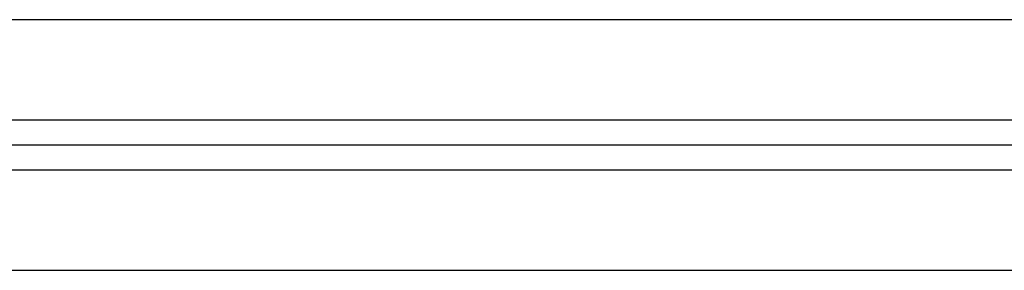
# Model space of a CAD drawing. Header units: inches. Extents: x 34737 to 291769, y 4926 to 74566.
# Tile 132 of 256: x 253906 to 253979, y 31039 to 31058. Entities that reach past the tile are written whole.
import ezdxf

# ---------------------------------------------------------------- set-up
doc = ezdxf.new("R2010")
doc.units = ezdxf.units.IN
doc.header["$LTSCALE"] = 300
doc.linetypes.add('AM_DIN_G_W050', pattern=[13.75, 9.75, -1.5, 1, -1.5])
doc.layers.add('!_A_01_TENKÁ', color=8, linetype='Continuous', lineweight=13)
doc.layers.add('AM_7', color=4, linetype='AM_DIN_G_W050', lineweight=25)

msp = doc.modelspace()

# ---------------------------------------------------------------- linework, layer by layer
at = {"layer": '!_A_01_TENKÁ', "color": 7, "lineweight": -3}
for p, q in [((255309.279, 31057.906), (252431.974, 31057.906)), ((252431.974, 31050.406), (255309.279, 31050.406)), ((255309.279, 31046.656), (252431.974, 31046.656)), ((252431.974, 31039.156), (255309.279, 31039.156))]:
    msp.add_line(p, q, dxfattribs=at)
at = {"layer": 'AM_7', "color": 7, "lineweight": -3}
msp.add_line((255309.279, 31048.531), (252414.199, 31048.531), dxfattribs=at)

doc.saveas('drawing.dxf')
